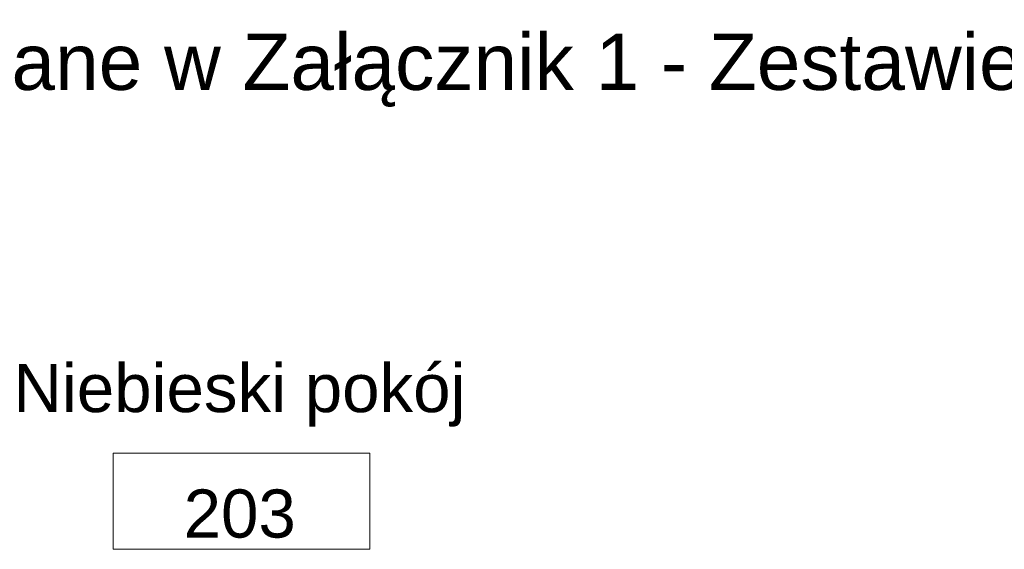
# Model space of a CAD drawing. Header units: centimetres. Extents: x -1015 to 134, y 1908 to 2956.
# Tile 243 of 256: x -637 to -391, y 2824 to 2956. Entities that reach past the tile are written whole.
import ezdxf

# ---------------------------------------------------------------- set-up
doc = ezdxf.new("R2010")
doc.units = ezdxf.units.CM
for name, color, linetype, lineweight in [('Notatki tekstowe-1', 7, 'Continuous', 9), ('Oznaczenia pomieszczeń', 90, 'Continuous', 9), ('Oznaczenia pomieszczeń-1', 7, 'Continuous', 9)]:
    doc.layers.add(name, color=color, linetype=linetype, lineweight=lineweight)
doc.styles.add('Arial_1', font='arial.ttf', dxfattribs={"height": 12})
doc.styles.add('Arial_4', font='arial.ttf', dxfattribs={"height": 14})

# ---------------------------------------------------------------- blocks, each defined once
blk = doc.blocks.new('M_Oznaczenie pomieszczenia - Oznaczenie pomieszczenia z powierzchnią-55349-Aranżacja_01')
at = {"layer": 'Oznaczenia pomieszczeń'}
for p, q in [((-0.8, 0.3), (-0.8, -0.3)), ((-0.8, 0.3), (0.8, 0.3)), ((0.8, 0.3), (0.8, -0.3)), ((-0.8, -0.3), (0.8, -0.3))]:
    blk.add_line(p, q, dxfattribs=at)

msp = doc.modelspace()

# ---------------------------------------------------------------- block references
at = {"layer": 'Oznaczenia pomieszczeń', "xscale": 39.99999999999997, "yscale": 39.99999999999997, "zscale": 39.99999999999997}
msp.add_blockref('M_Oznaczenie pomieszczenia - Oznaczenie pomieszczenia z powierzchnią-55349-Aranżacja_01', (-581.29, 2835.61), dxfattribs=at)

# ---------------------------------------------------------------- texts
at = {"layer": 'Notatki tekstowe-1', "insert": (-927.77, 2952.09), "char_height": 14, "width": 854.08, "attachment_point": 1, "line_spacing_factor": 0.936439, "style": 'Arial_4', "bg_fill": 3, "box_fill_scale": 1.25, "bg_fill_color": 256, "bg_fill_true_color": 13158600, "bg_fill_transparency": 0}
msp.add_mtext('\\pxt3.62857,7.25714,10.88571,14.51429,18.14286,21.77143,25.4,29.02857,32.65714,36.28571,39.91429,43.54286,47.17143,50.8,54.42857,58.05714,61.68571,65.31429,68.94286,72.57143,76.2,79.82857,83.45714,87.08571,90.71429,94.34286,97.97143,101.6,105.22857,108.85714,112.48571,116.11429;{Materiały oraz meble zostały opisane w Załącznik 1 - Zestawienie materiałów wykończeniowych }', dxfattribs=at)
at = {"layer": 'Oznaczenia pomieszczeń-1', "char_height": 12, "line_spacing_factor": 0.936439, "style": 'Arial_1'}
for s, insert, width, attachment_point in [('\\pxqc,t4.23333,8.46667,12.7,16.93333,21.16667,25.4,29.63333,33.86667,38.1,42.33333,46.56667,50.8,55.03333,59.26667,63.5,67.73333,71.96667,76.2,80.43333,84.66667,88.9,93.13333,97.36667,101.6,105.83333,110.06667,114.3,118.53333,122.76667,127,131.23333,135.46667;{Niebieski pokój}', (-581.83, 2854.18), 115.36, 8), ('\\pxqc,t4.23333,8.46667,12.7,16.93333,21.16667,25.4,29.63333,33.86667,38.1,42.33333,46.56667,50.8,55.03333,59.26667,63.5,67.73333,71.96667,76.2,80.43333,84.66667,88.9,93.13333,97.36667,101.6,105.83333,110.06667,114.3,118.53333,122.76667,127,131.23333,135.46667;{203}', (-581.75, 2832.44), 28.84, 5)]:
    msp.add_mtext(s, dxfattribs=dict(at, insert=insert, width=width, attachment_point=attachment_point))

doc.saveas('drawing.dxf')
